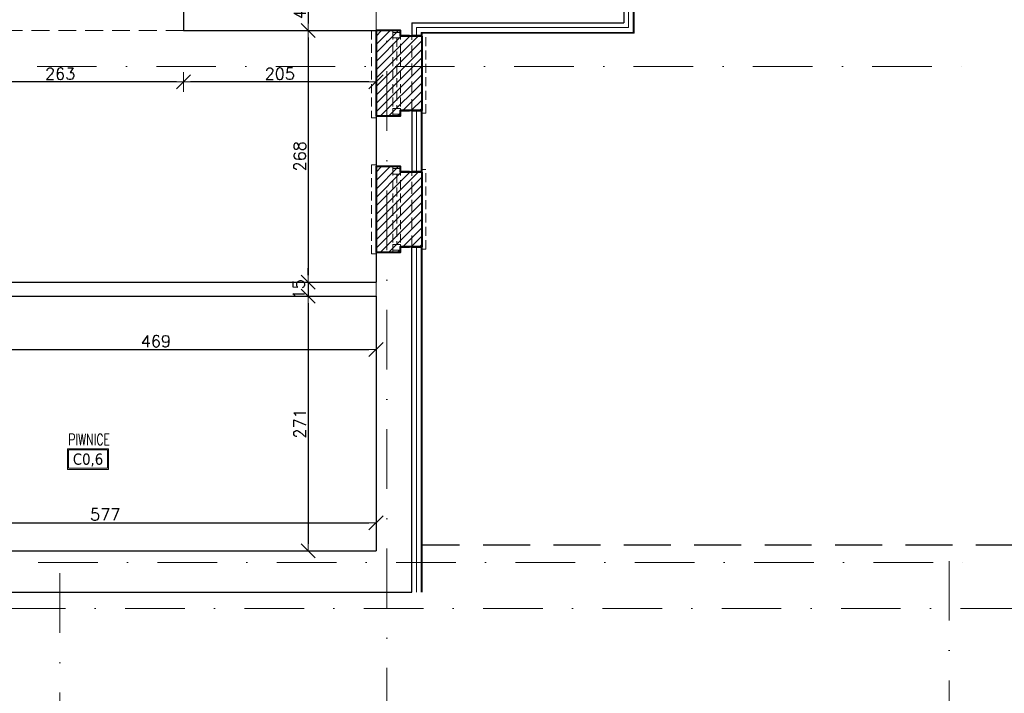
# Model space of a CAD drawing. Header units: millimetres. Extents: x 23192 to 177760, y -399809 to -79279.
# Tile 110 of 256: x 52800 to 53849, y -198166 to -197449. Entities that reach past the tile are written whole.
import ezdxf
from ezdxf.enums import TextEntityAlignment as Align

# ---------------------------------------------------------------- set-up
doc = ezdxf.new("R2010")
doc.units = ezdxf.units.MM
for name, pattern in [('6279-A-FP00$0$DASHED', [0.75, 0.5, -0.25]), ('CARKOVANA', [7.5, 5, -2.5]), ('DASHDOT', [25.4, 12.7, -6.35, 0, -6.35]), ('HIDDEN', [9.525, 6.35, -3.175]), ('HIDDEN2', [4.7625, 3.175, -1.5875])]:
    doc.linetypes.add(name, pattern=pattern)
doc.layers.get('0').update_dxf_attribs({"lineweight": 0})
for name, color, linetype, lineweight in [('!! 0_ Istn-sciany', 3, 'Continuous', 30), ('!! 0_ Istn-widok', 1, 'Continuous', 15), ('!! 0_Istn-cienka', 4, 'Continuous', 9), ('!! 0_Opis_pom', 9, 'Continuous', 13), ('!! 1_ tynk zewn  - nowy', 21, 'Continuous', 20), ('!! 1_hatch projektowane ściany', 4, 'Continuous', 5), ('!! 1_PROJ Sciany', 2, 'Continuous', 40), ('!! 2_ remont Ocieplenie', 4, 'ZIGZAG', 5), ('!! wymiary osi', 250, 'Continuous', 9), ('0-osie-liniA', 14, 'DASHDOT', 5)]:
    doc.layers.add(name, color=color, linetype=linetype, lineweight=lineweight)
doc.layers.add('!! 1_Wyburzenia', color=252, linetype='CARKOVANA', lineweight=13, true_color=0x696969)
doc.styles.add('ARIAL', font='tahoma.ttf')
doc.styles.add('TXT', font='simplex.shx')
doc.linetypes.add('ZIGZAG', pattern='A,0.00254,-5.08,[131,ltypeshp.shx,S=5.08,R=0,X=-5.08,Y=0],-10.16,[131,ltypeshp.shx,S=5.08,R=180,X=5.08,Y=0],-5.08', length=20.32254)
doc.dimstyles.new('DIM50', dxfattribs={"dimscale": 5, "dimtxt": 2.5, "dimasz": 1.5, "dimexe": 0, "dimexo": 0, "dimgap": 0.5, "dimtad": 1, "dimdec": 4, "dimrnd": 0.5, "dimdsep": 46, "dimtxsty": 'TXT', "dimblk1": 'TICK1', "dimblk2": 'TICK1', "dimsah": 1, "dimcen": 0, "dimse1": 1, "dimse2": 1, "dimclrd": 1, "dimclre": 7, "dimclrt": 9, "dimadec": 0, "dimazin": 0, "dimtfac": 1, "dimtdec": 4, "dimtmove": 2, "dimatfit": 3, "dimldrblk": 'TICK1', "dimfxl": 1, "dimtolj": 1, "dimarcsym": 0})

# ---------------------------------------------------------------- blocks, each defined once
blk = doc.blocks.new('BLOK OSI')
at = {"layer": '0-osie-liniA', "ltscale": 5}
for points in [[(53191.21142, -193626.89479), (53191.21142, -199860.81919)], [(48624.30568, -197562.0883), (53810.60983, -197562.0883)], [(53790.21142, -198088.5883), (53790.21142, -199860.81919)], [(48625.50568, -198090.0883), (53810.60983, -198090.0883)], [(52842.71142, -198101.5883), (52842.71142, -199860.81919)], [(52022.71506, -198139.0883), (55016.99854, -198139.0883)]]:
    blk.add_lwpolyline(points, dxfattribs=at)
blk = doc.blocks.new('TICK1')
at = {"color": 0}
for p, q in [((0, -1.4), (0, 1.4)), ((0, 0), (-1, 0))]:
    blk.add_line(p, q, dxfattribs=at)
at = {"color": 2}
blk.add_line((-1, -1), (1, 1), dxfattribs=at)
blk = doc.blocks.new('*D2490')
at = {"layer": '!! wymiary osi', "color": 1, "lineweight": -2, "transparency": 16777216}
blk.add_line((53937.1, -195644.1), (53937.1, -198051.1), dxfattribs=at)
at = {"layer": 'DEFPOINTS', "color": 0, "transparency": 16777216}
for p in [(53228.7, -195636.6), (53228.7, -198058.6), (53937.1, -198058.6)]:
    blk.add_point(p, dxfattribs=at)
at = {"layer": '!! wymiary osi', "color": 1, "lineweight": -2, "transparency": 16777216, "xscale": 7.5, "yscale": 7.5, "zscale": 7.5}
for p, rotation in [((53937.1, -195636.6), 90), ((53937.1, -198058.6), 270)]:
    blk.add_blockref('TICK1', p, dxfattribs=dict(at, rotation=rotation))
at = {"layer": '!! wymiary osi', "color": 9, "transparency": 16777216, "insert": (53928.4, -196847.6), "char_height": 12.5, "attachment_point": 5, "rotation": 90, "style": 'TXT'}
blk.add_mtext('\\A1;2422', dxfattribs=at)
blk = doc.blocks.new('*D2491')
at = {"layer": '!! wymiary osi', "color": 1, "lineweight": -2, "transparency": 16777216}
blk.add_line((53937.1, -198051.1), (53937.1, -195644.1), dxfattribs=at)
at = {"layer": 'DEFPOINTS', "color": 0, "transparency": 16777216}
for p in [(53228.7, -195636.6), (53937.1, -195636.6), (53228.7, -198058.6)]:
    blk.add_point(p, dxfattribs=at)
at = {"layer": '!! wymiary osi', "color": 1, "lineweight": -2, "transparency": 16777216, "xscale": 7.5, "yscale": 7.5, "zscale": 7.5}
for p, rotation in [((53937.1, -195636.6), 90), ((53937.1, -198058.6), 270)]:
    blk.add_blockref('TICK1', p, dxfattribs=dict(at, rotation=rotation))
at = {"layer": '!! wymiary osi', "color": 9, "transparency": 16777216, "insert": (53928.4, -196847.6), "char_height": 12.5, "attachment_point": 5, "rotation": 90, "style": 'TXT'}
blk.add_mtext('\\A1;2422', dxfattribs=at)
blk = doc.blocks.new('*D2498')
at = {"layer": '!! wymiary osi', "color": 1, "lineweight": -2, "transparency": 16777216}
blk.add_line((53901.9, -196847.1), (53901.9, -197456.1), dxfattribs=at)
at = {"layer": 'DEFPOINTS', "color": 0, "transparency": 16777216}
for p in [(53517.4, -196839.6), (53454.7, -197463.6), (53901.9, -197463.6)]:
    blk.add_point(p, dxfattribs=at)
at = {"layer": '!! wymiary osi', "color": 1, "lineweight": -2, "transparency": 16777216, "xscale": 7.5, "yscale": 7.5, "zscale": 7.5}
for p, rotation in [((53901.9, -196839.6), 90), ((53901.9, -197463.6), 270)]:
    blk.add_blockref('TICK1', p, dxfattribs=dict(at, rotation=rotation))
at = {"layer": '!! wymiary osi', "color": 9, "transparency": 16777216, "insert": (53893.1, -197151.6), "char_height": 12.5, "attachment_point": 5, "rotation": 90, "style": 'TXT'}
blk.add_mtext('\\A1;624', dxfattribs=at)
blk = doc.blocks.new('*D2499')
at = {"layer": '!! wymiary osi', "color": 1, "lineweight": -2, "transparency": 16777216}
blk.add_line((53901.9, -197471.1), (53901.9, -198051.1), dxfattribs=at)
at = {"layer": 'DEFPOINTS', "color": 0, "transparency": 16777216}
for p in [(53454.7, -197463.6), (53228.7, -198058.6), (53901.9, -198058.6)]:
    blk.add_point(p, dxfattribs=at)
at = {"layer": '!! wymiary osi', "color": 1, "lineweight": -2, "transparency": 16777216, "xscale": 7.5, "yscale": 7.5, "zscale": 7.5}
for p, rotation in [((53901.9, -197463.6), 90), ((53901.9, -198058.6), 270)]:
    blk.add_blockref('TICK1', p, dxfattribs=dict(at, rotation=rotation))
at = {"layer": '!! wymiary osi', "color": 9, "transparency": 16777216, "insert": (53893.1, -197761.1), "char_height": 12.5, "attachment_point": 5, "rotation": 90, "style": 'TXT'}
blk.add_mtext('\\A1;595', dxfattribs=at)
blk = doc.blocks.new('*D2548')
at = {"layer": '!! wymiary osi', "color": 1, "lineweight": -2, "transparency": 16777216}
blk.add_line((53172.2, -197515.4), (52982.2, -197515.4), dxfattribs=at)
at = {"layer": 'DEFPOINTS', "color": 0, "transparency": 16777216}
for p in [(52974.7, -197460.6), (53179.7, -197460.6), (52974.7, -197515.4)]:
    blk.add_point(p, dxfattribs=at)
at = {"layer": '!! wymiary osi', "color": 1, "lineweight": -2, "transparency": 16777216, "xscale": 7.5, "yscale": 7.5, "zscale": 7.5, "rotation": 180}
blk.add_blockref('TICK1', (52974.7, -197515.4), dxfattribs=at)
at = {"layer": '!! wymiary osi', "color": 1, "lineweight": -2, "transparency": 16777216, "xscale": 7.5, "yscale": 7.5, "zscale": 7.5}
blk.add_blockref('TICK1', (53179.7, -197515.4), dxfattribs=at)
at = {"layer": '!! wymiary osi', "color": 9, "transparency": 16777216, "insert": (53077.2, -197506.7), "char_height": 12.5, "attachment_point": 5, "style": 'TXT'}
blk.add_mtext('\\A1;205', dxfattribs=at)
blk = doc.blocks.new('*D2549')
at = {"layer": '!! wymiary osi', "color": 1, "lineweight": -2, "transparency": 16777216}
blk.add_line((52967.2, -197515.4), (52719.2, -197515.4), dxfattribs=at)
at = {"layer": 'DEFPOINTS', "color": 0, "transparency": 16777216}
for p in [(52711.7, -197460.6), (52974.7, -197460.6), (52711.7, -197515.4)]:
    blk.add_point(p, dxfattribs=at)
at = {"layer": '!! wymiary osi', "color": 1, "lineweight": -2, "transparency": 16777216, "xscale": 7.5, "yscale": 7.5, "zscale": 7.5, "rotation": 180}
blk.add_blockref('TICK1', (52711.7, -197515.4), dxfattribs=at)
at = {"layer": '!! wymiary osi', "color": 1, "lineweight": -2, "transparency": 16777216, "xscale": 7.5, "yscale": 7.5, "zscale": 7.5}
blk.add_blockref('TICK1', (52974.7, -197515.4), dxfattribs=at)
at = {"layer": '!! wymiary osi', "color": 9, "transparency": 16777216, "insert": (52843.2, -197506.7), "char_height": 12.5, "attachment_point": 5, "style": 'TXT'}
blk.add_mtext('\\A1;263', dxfattribs=at)
blk = doc.blocks.new('*D2553')
at = {"layer": '!! wymiary osi', "color": 1, "lineweight": -2, "transparency": 16777216}
blk.add_line((53107.3, -197422.1), (53107.3, -197453.1), dxfattribs=at)
at = {"layer": 'DEFPOINTS', "color": 0, "transparency": 16777216}
for p in [(53167.7, -197414.6), (53107.3, -197460.6), (53167.7, -197460.6)]:
    blk.add_point(p, dxfattribs=at)
at = {"layer": '!! wymiary osi', "color": 1, "lineweight": -2, "transparency": 16777216, "xscale": 7.5, "yscale": 7.5, "zscale": 7.5}
for p, rotation in [((53107.3, -197414.6), 90), ((53107.3, -197460.6), 270)]:
    blk.add_blockref('TICK1', p, dxfattribs=dict(at, rotation=rotation))
at = {"layer": '!! wymiary osi', "color": 9, "transparency": 16777216, "insert": (53098.5, -197437.6), "char_height": 12.5, "attachment_point": 5, "rotation": 90, "style": 'TXT'}
blk.add_mtext('\\A1;46', dxfattribs=at)
blk = doc.blocks.new('*D2554')
at = {"layer": '!! wymiary osi', "color": 1, "lineweight": -2, "transparency": 16777216}
blk.add_line((53107.3, -197468.1), (53107.3, -197721.1), dxfattribs=at)
at = {"layer": 'DEFPOINTS', "color": 0, "transparency": 16777216}
for p in [(53167.7, -197460.6), (53107.3, -197728.6), (53179.7, -197728.6)]:
    blk.add_point(p, dxfattribs=at)
at = {"layer": '!! wymiary osi', "color": 1, "lineweight": -2, "transparency": 16777216, "xscale": 7.5, "yscale": 7.5, "zscale": 7.5}
for p, rotation in [((53107.3, -197460.6), 90), ((53107.3, -197728.6), 270)]:
    blk.add_blockref('TICK1', p, dxfattribs=dict(at, rotation=rotation))
at = {"layer": '!! wymiary osi', "color": 9, "transparency": 16777216, "insert": (53098.5, -197594.6), "char_height": 12.5, "attachment_point": 5, "rotation": 90, "style": 'TXT'}
blk.add_mtext('\\A1;268', dxfattribs=at)
blk = doc.blocks.new('*D2555')
at = {"layer": '!! wymiary osi', "color": 1, "lineweight": -2, "transparency": 16777216}
for p, q in [((53107.3, -197721.1), (53107.3, -197713.6)), ((53107.3, -197728.6), (53107.3, -197743.6)), ((53107.3, -197751.1), (53107.3, -197758.6))]:
    blk.add_line(p, q, dxfattribs=at)
at = {"layer": 'DEFPOINTS', "color": 0, "transparency": 16777216}
for p in [(53179.7, -197728.6), (53107.3, -197743.6), (53179.7, -197743.6)]:
    blk.add_point(p, dxfattribs=at)
at = {"layer": '!! wymiary osi', "color": 1, "lineweight": -2, "transparency": 16777216, "xscale": 7.5, "yscale": 7.5, "zscale": 7.5}
for p, rotation in [((53107.3, -197728.6), 270), ((53107.3, -197743.6), 90)]:
    blk.add_blockref('TICK1', p, dxfattribs=dict(at, rotation=rotation))
at = {"layer": '!! wymiary osi', "color": 9, "transparency": 16777216, "insert": (53097.3, -197736.1), "char_height": 12.5, "attachment_point": 5, "rotation": 90, "style": 'TXT'}
blk.add_mtext('\\A1;15', dxfattribs=at)
blk = doc.blocks.new('*D2556')
at = {"layer": '!! wymiary osi', "color": 1, "lineweight": -2, "transparency": 16777216}
blk.add_line((53107.3, -197751.1), (53107.3, -198007.1), dxfattribs=at)
at = {"layer": 'DEFPOINTS', "color": 0, "transparency": 16777216}
for p in [(53179.7, -197743.6), (53107.3, -198014.6), (53179.7, -198014.6)]:
    blk.add_point(p, dxfattribs=at)
at = {"layer": '!! wymiary osi', "color": 1, "lineweight": -2, "transparency": 16777216, "xscale": 7.5, "yscale": 7.5, "zscale": 7.5}
for p, rotation in [((53107.3, -197743.6), 90), ((53107.3, -198014.6), 270)]:
    blk.add_blockref('TICK1', p, dxfattribs=dict(at, rotation=rotation))
at = {"layer": '!! wymiary osi', "color": 9, "transparency": 16777216, "insert": (53098.5, -197879.1), "char_height": 12.5, "attachment_point": 5, "rotation": 90, "style": 'TXT'}
blk.add_mtext('\\A1;271', dxfattribs=at)
blk = doc.blocks.new('*D2559')
at = {"layer": '!! wymiary osi', "color": 1, "lineweight": -2, "transparency": 16777216}
blk.add_line((52610.2, -197984.8), (53172.2, -197984.8), dxfattribs=at)
at = {"layer": 'DEFPOINTS', "color": 0, "transparency": 16777216}
for p in [(53179.7, -197984.8), (52602.7, -198014.6), (53179.7, -198014.6)]:
    blk.add_point(p, dxfattribs=at)
at = {"layer": '!! wymiary osi', "color": 1, "lineweight": -2, "transparency": 16777216, "xscale": 7.5, "yscale": 7.5, "zscale": 7.5, "rotation": 180}
blk.add_blockref('TICK1', (52602.7, -197984.8), dxfattribs=at)
at = {"layer": '!! wymiary osi', "color": 1, "lineweight": -2, "transparency": 16777216, "xscale": 7.5, "yscale": 7.5, "zscale": 7.5}
blk.add_blockref('TICK1', (53179.7, -197984.8), dxfattribs=at)
at = {"layer": '!! wymiary osi', "color": 9, "transparency": 16777216, "insert": (52891.2, -197976), "char_height": 12.5, "attachment_point": 5, "style": 'TXT'}
blk.add_mtext('\\A1;577', dxfattribs=at)
blk = doc.blocks.new('*D2566')
at = {"layer": '!! wymiary osi', "color": 1, "lineweight": -2, "transparency": 16777216}
blk.add_line((52718.2, -197800.3), (53172.2, -197800.3), dxfattribs=at)
at = {"layer": 'DEFPOINTS', "color": 0, "transparency": 16777216}
for p in [(52710.7, -197743.6), (53179.7, -197743.6), (53179.7, -197800.3)]:
    blk.add_point(p, dxfattribs=at)
at = {"layer": '!! wymiary osi', "color": 1, "lineweight": -2, "transparency": 16777216, "xscale": 7.5, "yscale": 7.5, "zscale": 7.5, "rotation": 180}
blk.add_blockref('TICK1', (52710.7, -197800.3), dxfattribs=at)
at = {"layer": '!! wymiary osi', "color": 1, "lineweight": -2, "transparency": 16777216, "xscale": 7.5, "yscale": 7.5, "zscale": 7.5}
blk.add_blockref('TICK1', (53179.7, -197800.3), dxfattribs=at)
at = {"layer": '!! wymiary osi', "color": 9, "transparency": 16777216, "insert": (52945.2, -197791.5), "char_height": 12.5, "attachment_point": 5, "style": 'TXT'}
blk.add_mtext('\\A1;469', dxfattribs=at)

msp = doc.modelspace()

# ---------------------------------------------------------------- hatches: boundary and pattern name
at = {"layer": '!! 1_hatch projektowane ściany'}
h = msp.add_hatch(dxfattribs=at)
h.set_pattern_fill('ANSI31', color=256, scale=2)
h.set_pattern_definition([(225, (57913.864, -203778.1074), (4.490128, -4.490128), [])])
h.paths.add_polyline_path([(53228.71142, -197466.5883), (53205.71142, -197466.5883), (53205.71142, -197460.5883), (53179.71142, -197460.5883), (53179.71142, -197551.5883), (53205.71142, -197551.5883), (53205.71142, -197545.5883), (53228.71142, -197545.5883)])
h = msp.add_hatch(dxfattribs=at)
h.set_pattern_fill('ANSI31', color=256, scale=2)
h.set_pattern_definition([(225, (57913.864, -203923.1074), (4.490128, -4.490128), [])])
h.paths.add_polyline_path([(53228.71142, -197611.5883), (53205.71142, -197611.5883), (53205.71142, -197605.5883), (53179.71142, -197605.5883), (53179.71142, -197696.5883), (53205.71142, -197696.5883), (53205.71142, -197690.5883), (53228.71142, -197690.5883)])

# ---------------------------------------------------------------- linework, layer by layer
at = {"layer": '!! 0_ Istn-sciany'}
for points in [[(53443.71142, -196839.5883), (53443.71142, -197452.5883)], [(52974.71142, -197414.5883), (52974.71142, -197460.5883)], [(53217.71142, -197452.5883), (53217.71142, -197465.5883)], [(53217.71142, -197452.5883), (53443.71142, -197452.5883)], [(52974.71142, -197460.5883), (53179.71142, -197460.5883)], [(53179.71142, -197551.5883), (53179.71142, -197605.5883)], [(53217.71142, -197546.5883), (53217.71142, -197610.5883)], [(53217.71142, -197546.5883), (53217.71142, -197610.5883)], [(51966.71142, -197643.5883), (51966.71142, -198058.5883), (53217.71142, -198058.5883), (53217.71142, -197691.5883)], [(53179.71142, -197696.5883), (53179.71142, -197728.5883)], [(52710.71142, -197728.5883), (53179.71142, -197728.5883)], [(52710.71142, -197743.5883), (53179.71142, -197743.5883)], [(53179.71142, -197743.5883), (53179.71142, -198014.5883)], [(52602.71142, -198014.5883), (53179.71142, -198014.5883)]]:
    msp.add_lwpolyline(points, dxfattribs=at)
at = {"layer": '!! 0_ Istn-sciany', "linetype": '6279-A-FP00$0$DASHED', "ltscale": 100}
msp.add_lwpolyline([(52021.71142, -199507.5883), (54618.70425, -199507.5883), (54618.70425, -198008.58823), (53228.71142, -198008.5883)], dxfattribs=at)
at = {"layer": '!! 0_ Istn-widok'}
for points in [[(53179.71142, -197460.5883), (53179.71142, -197414.5883)], [(53179.71142, -197728.5883), (53179.71142, -197743.5883)]]:
    msp.add_lwpolyline(points, dxfattribs=at)
at = {"layer": '!! 0_ Istn-widok', "linetype": 'HIDDEN', "ltscale": 3}
msp.add_lwpolyline([(52974.71142, -197460.5883), (52711.71142, -197460.5883)], dxfattribs=at)
at = {"layer": '!! 0_Istn-cienka', "linetype": 'HIDDEN', "ltscale": 2}
for points in [[(53179.71142, -197460.5883), (53179.71142, -197551.5883)], [(53217.71142, -197546.5883), (53217.71142, -197465.5883)], [(53179.71142, -197605.5883), (53179.71142, -197696.5883)], [(53217.71142, -197691.5883), (53217.71142, -197610.5883)]]:
    msp.add_lwpolyline(points, dxfattribs=at)
at = {"layer": '!! 0_Opis_pom', "ltscale": 0.7}
for points in [[(52851.17793, -197927.95354), (52894.69793, -197927.95354), (52894.69793, -197906.19354), (52851.17793, -197906.19354)], [(52852.26593, -197926.86554), (52893.60993, -197926.86554), (52893.60993, -197907.28154), (52852.26593, -197907.28154)]]:
    msp.add_lwpolyline(points, close=True, dxfattribs=at)
at = {"layer": '!! 1_ tynk zewn  - nowy'}
for points in [[(53227.71142, -197466.5883), (53227.71142, -197462.5883), (53453.71142, -197462.5883), (53453.71142, -196839.5883)], [(53228.71142, -197466.5883), (53228.71142, -197463.5883), (53454.71142, -197463.5883), (53454.71142, -196839.5883)], [(53227.71142, -197611.5883), (53227.71142, -197545.5883)], [(53228.71142, -197611.5883), (53228.71142, -197545.5883)], [(53227.71142, -197690.5883), (53227.71142, -198058.5883)], [(53228.71142, -197690.5883), (53228.71142, -198058.5883)]]:
    msp.add_lwpolyline(points, dxfattribs=at)
at = {"layer": '!! 1_PROJ Sciany'}
for points in [[(53228.71142, -197466.5883), (53205.71142, -197466.5883), (53205.71142, -197460.5883), (53179.71142, -197460.5883), (53179.71142, -197551.5883), (53205.71142, -197551.5883), (53205.71142, -197545.5883), (53228.71142, -197545.5883)], [(53228.71142, -197611.5883), (53205.71142, -197611.5883), (53205.71142, -197605.5883), (53179.71142, -197605.5883), (53179.71142, -197696.5883), (53205.71142, -197696.5883), (53205.71142, -197690.5883), (53228.71142, -197690.5883)]]:
    msp.add_lwpolyline(points, close=True, dxfattribs=at)
at = {"layer": '!! 1_Wyburzenia', "linetype": 'HIDDEN2', "ltscale": 3}
for points in [[(53174.71142, -197460.5883), (53174.71142, -197553.5883)], [(53179.71142, -197460.5883), (53205.71142, -197460.5883)], [(53197.71142, -197460.5883), (53197.71142, -197551.5883)], [(53201.71142, -197468.5883), (53201.71142, -197543.5883)], [(53205.71142, -197460.5883), (53205.71142, -197465.5883)], [(53205.71142, -197460.5883), (53205.71142, -197551.5883)], [(53205.71142, -197465.5883), (53217.71142, -197465.5883)], [(53205.71142, -197465.5883), (53217.71142, -197465.5883)], [(53205.71142, -197466.5883), (53228.71142, -197466.5883)], [(53217.71142, -197465.5883), (53228.71142, -197465.5883)], [(53227.71142, -197463.5883), (53232.71142, -197463.5883)], [(53232.71142, -197548.5883), (53232.71142, -197463.5883)], [(53179.71142, -197553.5883), (53174.71142, -197553.5883)], [(53179.71142, -197551.5883), (53205.71142, -197551.5883)], [(53205.71142, -197545.5883), (53228.71142, -197545.5883)], [(53205.71142, -197546.5883), (53205.71142, -197551.5883)], [(53205.71142, -197546.5883), (53217.71142, -197546.5883)], [(53205.71142, -197546.5883), (53217.71142, -197546.5883)], [(53217.71142, -197546.5883), (53228.71142, -197546.5883)], [(53227.71142, -197548.5883), (53232.71142, -197548.5883)], [(53174.71142, -197603.5883), (53174.71142, -197698.5883)], [(53179.71142, -197603.5883), (53174.71142, -197603.5883)], [(53179.71142, -197605.5883), (53205.71142, -197605.5883)], [(53197.71142, -197605.5883), (53197.71142, -197696.5883)], [(53205.71142, -197605.5883), (53205.71142, -197610.5883)], [(53205.71142, -197605.5883), (53205.71142, -197696.5883)], [(53201.71142, -197613.5883), (53201.71142, -197688.5883)], [(53205.71142, -197610.5883), (53217.71142, -197610.5883)], [(53205.71142, -197611.5883), (53228.71142, -197611.5883)], [(53217.71142, -197610.5883), (53228.71142, -197610.5883)], [(53227.71142, -197608.5883), (53232.71142, -197608.5883)], [(53232.71142, -197693.5883), (53232.71142, -197608.5883)], [(53205.71142, -197690.5883), (53228.71142, -197690.5883)], [(53179.71142, -197698.5883), (53174.71142, -197698.5883)], [(53179.71142, -197696.5883), (53205.71142, -197696.5883)], [(53205.71142, -197691.5883), (53205.71142, -197696.5883)], [(53205.71142, -197691.5883), (53217.71142, -197691.5883)], [(53217.71142, -197691.5883), (53228.71142, -197691.5883)], [(53227.71142, -197693.5883), (53232.71142, -197693.5883)]]:
    msp.add_lwpolyline(points, dxfattribs=at)
for points in [[(53205.71142, -197462.5883), (53205.71142, -197468.5883), (53197.71142, -197468.5883), (53197.71142, -197462.5883)], [(53205.71142, -197543.5883), (53205.71142, -197549.5883), (53197.71142, -197549.5883), (53197.71142, -197543.5883)], [(53205.71142, -197607.5883), (53205.71142, -197613.5883), (53197.71142, -197613.5883), (53197.71142, -197607.5883)], [(53205.71142, -197688.5883), (53205.71142, -197694.5883), (53197.71142, -197694.5883), (53197.71142, -197688.5883)]]:
    msp.add_lwpolyline(points, close=True, dxfattribs=at)
at = {"layer": '!! 2_ remont Ocieplenie', "linetype": 'ZIGZAG', "ltscale": 0.75}
for points in [[(53222.71142, -197466.5883), (53222.71142, -197457.5883), (53448.71142, -197457.5883), (53448.71142, -196839.5883)], [(53222.71142, -197611.5883), (53222.71142, -197545.5883)], [(53222.71142, -197690.5883), (53222.71142, -198058.5883)]]:
    msp.add_lwpolyline(points, dxfattribs=at)

# ---------------------------------------------------------------- block references
at = {"layer": '!! wymiary osi'}
msp.add_blockref('BLOK OSI', (0, 63), dxfattribs=at)

# ---------------------------------------------------------------- texts
at = {"layer": '!! 0_Opis_pom', "ltscale": 0.7, "style": 'TXT', "width": 0.7}
msp.add_text('PIWNICE', height=12, dxfattribs=at).set_placement((52874.05306, -197902.14722), align=Align.CENTER)
at = {"layer": '!! 0_Opis_pom', "ltscale": 0.7, "style": 'ARIAL'}
msp.add_attdef('C0,6', text='', height=11.968, dxfattribs=at).set_placement((52872.93793, -197917.07354), align=Align.MIDDLE_CENTER)

# ---------------------------------------------------------------- dimensions: what is measured, and where the dimension line sits
at = {"layer": '!! wymiary osi'}
for base, p1, p2, picture, middle in [((53937.12127, -198058.5883), (53228.71142, -195636.5883), (53228.71142, -198058.5883), '*D2490', (53928.37127, -196847.5883)), ((53937.12127, -195636.5883), (53228.71142, -198058.5883), (53228.71142, -195636.5883), '*D2491', (53928.37127, -196847.5883)), ((53901.87501, -197463.5883), (53517.41298, -196839.5883), (53454.71142, -197463.5883), '*D2498', (53893.12501, -197151.5883)), ((53107.26932, -197460.5883), (53167.71142, -197414.5883), (53167.71142, -197460.5883), '*D2553', (53098.51932, -197437.5883)), ((53107.26932, -197728.5883), (53167.71142, -197460.5883), (53179.71142, -197728.5883), '*D2554', (53098.51932, -197594.5883)), ((53901.87501, -198058.5883), (53454.71142, -197463.5883), (53228.71142, -198058.5883), '*D2499', (53893.12501, -197761.0883)), ((53107.26932, -197743.5883), (53179.71142, -197728.5883), (53179.71142, -197743.5883), '*D2555', (53097.26932, -197736.0883)), ((53107.26932, -198014.5883), (53179.71142, -197743.5883), (53179.71142, -198014.5883), '*D2556', (53098.51932, -197879.0883))]:
    dim = msp.add_linear_dim(base=base, p1=p1, p2=p2, angle=90, dimstyle='DIM50', dxfattribs=at)
    dim.commit()
    dim.dimension.update_dxf_attribs({"geometry": picture, "text_midpoint": middle})
for base, p1, p2, picture, middle in [((52711.71142, -197515.42137), (52974.71142, -197460.5883), (52711.71142, -197460.5883), '*D2549', (52843.21142, -197506.67137)), ((52974.71142, -197515.42137), (53179.71142, -197460.5883), (52974.71142, -197460.5883), '*D2548', (53077.21142, -197506.67137)), ((53179.71142, -197800.28304), (52710.71142, -197743.5883), (53179.71142, -197743.5883), '*D2566', (52945.21142, -197791.53304)), ((53179.71142, -197984.75943), (52602.71142, -198014.5883), (53179.71142, -198014.5883), '*D2559', (52891.21142, -197976.00943))]:
    dim = msp.add_linear_dim(base=base, p1=p1, p2=p2, dimstyle='DIM50', dxfattribs=at)
    dim.commit()
    dim.dimension.update_dxf_attribs({"geometry": picture, "text_midpoint": middle})

doc.saveas('drawing.dxf')
